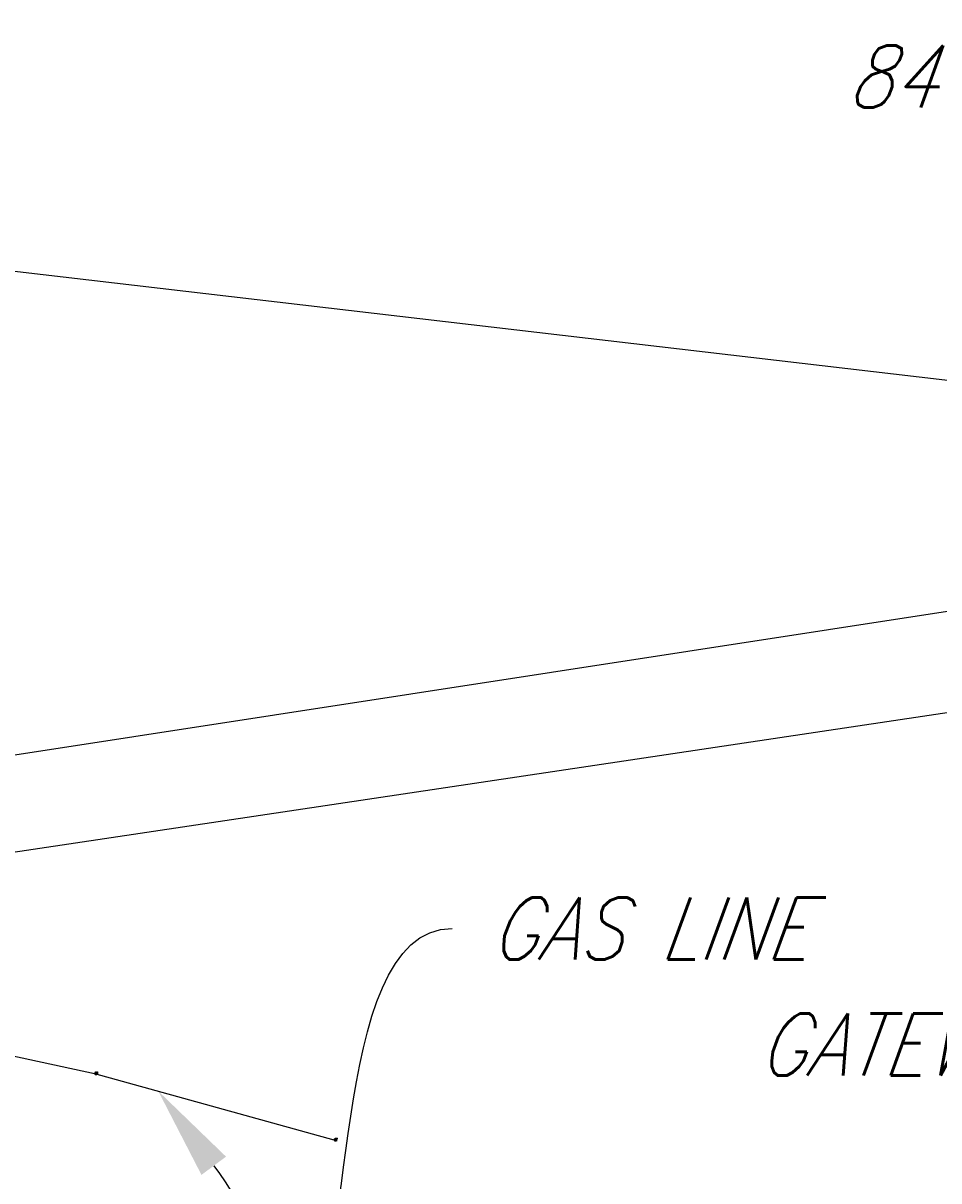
# Model space of a CAD drawing. Extents: x 1590644 to 1645661, y 573566 to 576593.
# Tile 6 of 18: x 1609341 to 1609489, y 575030 to 575217. Entities that reach past the tile are written whole.
import ezdxf
from ezdxf import colors
from ezdxf.entities.mleader import LeaderData, LeaderLine
from ezdxf.lldxf.tags import DXFTag
from ezdxf.math import Vec2, Vec3

# ---------------------------------------------------------------- set-up
doc = ezdxf.new("R2010")
doc.units = 0
doc.header["$MEASUREMENT"] = 0
doc.layers.add('1-GIS-SWNETG-SEWER PIPES', color=7, linetype='SAN EX', true_color=0x7f5f3f)
doc.layers.add('C-UTIL-0 GAS-PLAN-N', color=7, linetype='GAS EX', true_color=0xcbad15)
for name, color, linetype in [('C-ANNO-LABL', 15, 'Continuous'), ('V-NODE-GAS-UG-LABEL', 7, 'Continuous'), ('V-NODE-GAS-UG-MARKER', 7, 'Continuous')]:
    doc.layers.add(name, color=color, linetype=linetype)
doc.styles.add('CI-EX', font='romans.shx', dxfattribs={"width": 0.85, "oblique": 20, "height": 0.1})
doc.styles.add('L120-P', font='simplex.shx', dxfattribs={"height": 0.12})
doc.styles.add('RomanS', font='romans.shx', dxfattribs={"height": 1})
tags = doc.linetypes.add('GAS EX', pattern='A,0.13,-0.075,0.13,-0.075,0.13,-0.075,0.13,-0.075,["EX G",RomanS,S=0.08,R=0,X=0,Y=-0.04],-0.3625', length=1.1825).pattern_tags.tags
tags[18] = DXFTag(74, 10)
tags = doc.linetypes.add('SAN EX', pattern='A,0.13,-0.075,0.13,-0.075,0.13,-0.075,0.13,-0.0475,["EX SS",RomanS,S=0.08,R=0,X=0,Y=-0.04],-0.425', length=1.2175).pattern_tags.tags
tags[18] = DXFTag(74, 10)

# ---------------------------------------------------------------- blocks, each defined once
blk = doc.blocks.new('*U195')
at = {"color": 0, "linetype": 'ByBlock', "lineweight": -2, "transparency": 16777216}
for p, q in [((-0.7, -0.7), (0.7, 0.7)), ((-0.7, 0.7), (0.7, -0.7))]:
    blk.add_line(p, q, dxfattribs=at)

msp = doc.modelspace()

# ---------------------------------------------------------------- linework, layer by layer
at = {"layer": '1-GIS-SWNETG-SEWER PIPES'}
for p, q in [((1609105.42, 575062.51), (1609524.26, 575126.93)), ((1609109.77, 575048.53), (1609532.46, 575111.72))]:
    msp.add_line(p, q, dxfattribs=at)
at = {"layer": '1-GIS-SWNETG-SEWER PIPES', "flags": 128}
msp.add_lwpolyline([(1609187.83, 575194.35), (1609749.51, 575128.76), (1609750.03, 575127.66)], dxfattribs=at)
at = {"layer": 'C-UTIL-0 GAS-PLAN-N'}
for p, q in [((1609335.29, 575051.05), (1609352.99, 575047.23)), ((1609352.99, 575047.23), (1609391.59, 575036.53))]:
    msp.add_line(p, q, dxfattribs=at)

# ---------------------------------------------------------------- block references
at = {"layer": 'V-NODE-GAS-UG-MARKER', "xscale": 0.1, "yscale": 0.1, "zscale": 0.1}
for p in [(1609352.99, 575047.23), (1609391.6, 575036.55)]:
    msp.add_blockref('*U195', p, dxfattribs=at)

# ---------------------------------------------------------------- texts
at = {"layer": 'V-NODE-GAS-UG-LABEL', "linetype": 'ByBlock', "lineweight": 13, "char_height": 0.12, "style": 'L120-P'}
for s, insert, attachment_point in [('23.99', (1609353.08, 575047.23), 4), ('GLD1', (1609353.08, 575047.12), 1), ('13251', (1609353.08, 575047.34), 7), ('24.52', (1609391.69, 575036.55), 4), ('13252', (1609391.69, 575036.66), 7), ('GLD1', (1609391.69, 575036.44), 1)]:
    msp.add_mtext(s, dxfattribs=dict(at, insert=insert, attachment_point=attachment_point))

# ---------------------------------------------------------------- leaders
at = {"layer": 'C-ANNO-LABL'}
ml = msp.add_multileader_mtext('Standard', dxfattribs=at)
ml.set_content('18" VCP\\PSTORM SEWER', color=256, style='CI-EX')
ml.set_leader_properties()
ml.build(insert=Vec2(0, 0))
ml.multileader.update_dxf_attribs({"leader_type": 2, "text_right_attachment_type": 3, "dogleg_length": 0.36, "arrow_head_size": 15, "scale": 100})
ctx = ml.context
ctx.base_point, ctx.scale, ctx.char_height, ctx.arrow_head_size, ctx.landing_gap_size, ctx.plane_origin = Vec3(1609516.24, 575259.38), 100, 10, 15, 6, Vec3(1609813.77, 575532.67)
ctx.right_attachment, ctx.text_align_type = 3, 2
notes = []
notes.append((ctx, [(1, (1, 1, 0), (1609656.12, 575240.81), (-1, 0), 36, [(0, [(1609765.94, 575162.47)], 0, [])])]))
ctx.mtext.insert, ctx.mtext.width, ctx.mtext.defined_height, ctx.mtext.alignment, ctx.mtext.flow_direction = Vec3(1609614.12, 575264.38), 97.5966, 24.19, 3, 5
ml = msp.add_multileader_mtext('Standard', dxfattribs=at)
ml.set_content('84" RCP SANITARY SEWER', color=256, style='CI-EX')
ml.set_leader_properties()
ml.build(insert=Vec2(0, 0))
ml.multileader.update_dxf_attribs({"leader_type": 2, "text_right_attachment_type": 3, "dogleg_length": 0.36, "arrow_head_size": 15, "scale": 100})
ctx = ml.context
ctx.base_point, ctx.scale, ctx.char_height, ctx.arrow_head_size, ctx.landing_gap_size, ctx.plane_origin = Vec3(1609446.46, 575207.97), 100, 10, 15, 6, Vec3(1609765.56, 575127.54)
ctx.right_attachment, ctx.text_align_type = 3, 2
notes.append((ctx, [(1, (1, 1, 0), (1609665.9, 575206.06), (-1, 0), 36, [(0, [(1609765.56, 575127.54)], 0, [])])]))
ctx.mtext.insert, ctx.mtext.width, ctx.mtext.defined_height, ctx.mtext.alignment, ctx.mtext.flow_direction = Vec3(1609623.9, 575212.97), 189.801, 18.14, 3, 5
ml = msp.add_multileader_mtext('Standard', dxfattribs=at)
ml.set_content('GATEWELL 310 (ABND)', color=256, style='CI-EX')
ml.set_leader_properties()
ml.build(insert=Vec2(0, 0))
ml.multileader.update_dxf_attribs({"leader_type": 2, "text_right_attachment_type": 3, "dogleg_length": 0.36, "arrow_head_size": 15, "scale": 100})
ctx = ml.context
ctx.base_point, ctx.scale, ctx.char_height, ctx.arrow_head_size, ctx.landing_gap_size, ctx.plane_origin = Vec3(1609489.71, 575050.22), 100, 10, 15, 6, Vec3(1609722.5, 575128.42)
ctx.right_attachment, ctx.text_align_type = 3, 2
notes.append((ctx, [(1, (1, 1, 0), (1609629.85, 575031.39), (-1, 0), 36, [(0, [(1609713.86, 575100.92)], 0, [])])]))
ctx.mtext.insert, ctx.mtext.width, ctx.mtext.defined_height, ctx.mtext.alignment, ctx.mtext.flow_direction = Vec3(1609588.46, 575056.89), 116.5683, 40.23, 3, 5
ml = msp.add_multileader_mtext('Standard', dxfattribs=at)
ml.set_content('GAS LINE', color=256, style='CI-EX')
ml.set_leader_properties()
ml.build(insert=Vec2(0, 0))
ml.multileader.update_dxf_attribs({"leader_type": 2, "text_right_attachment_type": 3, "dogleg_length": 0.36, "arrow_head_size": 15, "scale": 100})
ctx = ml.context
ctx.base_point, ctx.scale, ctx.char_height, ctx.arrow_head_size, ctx.landing_gap_size, ctx.plane_origin = Vec3(1609410.64, 575070.59), 100, 10, 15, 6, Vec3(1609495.33, 575082.69)
ctx.right_attachment = 3
notes.append((ctx, [(0, (1, 1, 0), (1609374.64, 575070.59), (1, 0), 36, [(1, [(1609363.28, 575044.38), (1609386.52, 575013.1)], 0, [])])]))
ctx.mtext.insert, ctx.mtext.flow_direction = Vec3(1609416.64, 575075.59), 5
for ctx, leaders in notes:
    for number, flags, end, landing, length, lines in leaders:
        leader = LeaderData()
        leader.index, (leader.has_last_leader_line, leader.has_dogleg_vector, leader.attachment_direction) = number, flags
        leader.last_leader_point, leader.dogleg_vector, leader.dogleg_length = Vec3(end), Vec3(landing), length
        for number, points, colour, breaks in lines:
            line = LeaderLine()
            line.index, line.vertices, line.color, line.breaks = number, Vec3.list(points), colors.encode_raw_color(colour), breaks
            leader.lines.append(line)
        ctx.leaders.append(leader)

doc.saveas('drawing.dxf')
